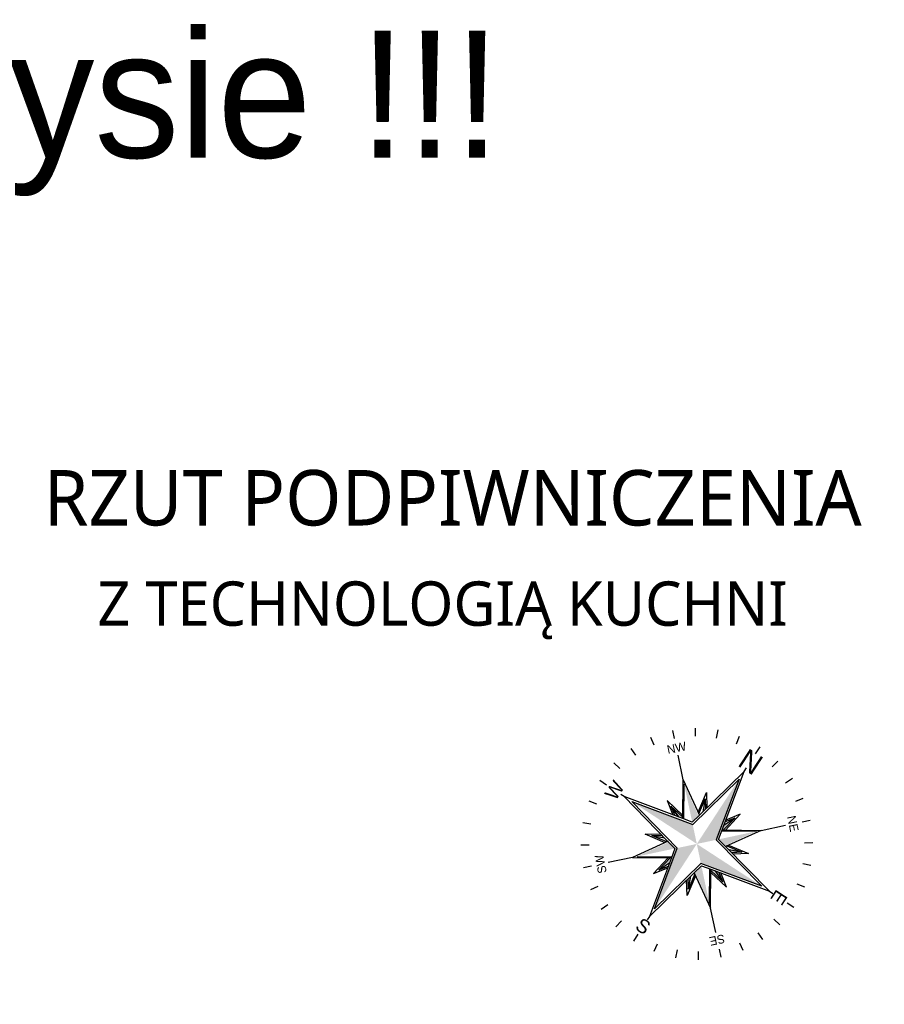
# Model space of a CAD drawing. Header units: millimetres. Extents: x 31969 to 285678, y -69766 to -5517.
# Tile 33 of 37: x 146387 to 147262, y -9775 to -8779. Entities that reach past the tile are written whole.
import ezdxf
from ezdxf.enums import TextEntityAlignment as Align

# ---------------------------------------------------------------- set-up
doc = ezdxf.new("R2010")
doc.units = ezdxf.units.MM
doc.layers.add('a-biblioteka', color=251, linetype='Continuous')
doc.layers.add('a-opis 2', color=1, linetype='Continuous')
doc.layers.add('a-pomocnicza', color=42, linetype='Continuous', plot=False)
doc.styles.add('APLUS', font='txt', dxfattribs={"width": 0.6})
doc.styles.add('PRZEKRÓJ2', font='l_10646.ttf')
doc.styles.add('STYLE2', font='txt')

# ---------------------------------------------------------------- blocks, each defined once
blk = doc.blocks.new('SYMBOL N')
for p, q in [((-46, 227.7), (-49.5, 245.1)), ((0, 232.3), (0, 250)), ((45.4, 227.8), (48.8, 245.2)), ((-89.1, 214.5), (-95.9, 230.9)), ((88.7, 214.7), (95.5, 231.1)), ((-129.1, 193.2), (-138.9, 207.9)), ((0, 186.9), (0, 195.9)), ((128.6, 193.5), (138.3, 208.2)), ((-164.2, 164.3), (-176.7, 176.8)), ((0, 186.9), (-29.3, 55.1)), ((29.3, 55), (0, 186.9)), ((164.3, 164.2), (176.8, 176.7)), ((-30.4, 30.4), (0, 167)), ((0, 167), (30.4, 30.4)), ((-193.5, 128.5), (-208.2, 138.3)), ((-100, 100), (-138.1, 138.1)), ((100.1, 100), (138.2, 138.1)), ((193.2, 129.1), (207.9, 138.9)), ((-214.7, 88.7), (-231, 95.5)), ((-29.2, 55.1), (-100, 100.1)), ((-100, 100.1), (-55, 29.4)), ((-92.9, 93), (-52.7, 29.9)), ((-35.2, 58.8), (-43.2, 104.4)), ((-43.2, 104.4), (-24.3, 77.4)), ((-31.7, 56.6), (-37.9, 91.4)), ((-37.9, 91.4), (-25.2, 73.4)), ((-37.9, 91.4), (-27, 65.3)), ((-37.8, 91.5), (-27, 65.3)), ((43.4, 104.4), (24.4, 77.5)), ((38, 91.4), (25.3, 73.4)), ((38, 91.4), (27.1, 65.3)), ((38, 91.4), (27.1, 65.2)), ((29.3, 55), (100.1, 100)), ((29.8, 52.8), (93, 93)), ((31.8, 56.6), (38, 91.4)), ((35.3, 58.8), (43.4, 104.4)), ((100.1, 100), (55.1, 29.3)), ((214.5, 89.1), (230.9, 95.9)), ((-227.8, 45.4), (-245.2, 48.8)), ((-58.8, 35.3), (-104.4, 43.4)), ((-104.4, 43.4), (-77.5, 24.4)), ((-29.3, 55.1), (-34, 34)), ((34, 34), (29.3, 55)), ((58.8, 35.2), (104.4, 43.2)), ((104.4, 43.2), (77.4, 24.3)), ((227.7, 46), (245.1, 49.5)), ((-55, 29.3), (-186.9, 0)), ((-167, 0), (-30.4, 30.4)), ((-91.4, 38), (-65.3, 27.1)), ((-56.6, 31.8), (-91.4, 38)), ((-91.4, 38), (-73.4, 25.3)), ((-91.4, 38), (-65.2, 27.1)), ((-34, 34), (-55, 29.3)), ((30.4, 30.4), (167, 0)), ((55.1, 29.3), (34, 34)), ((186.9, 0), (55.1, 29.3)), ((56.6, 31.7), (91.4, 37.9)), ((91.4, 37.9), (65.3, 27)), ((91.4, 37.9), (73.4, 25.2)), ((-232.3, 0), (-250, 0)), ((-186.9, 0), (-195.8, 0)), ((-186.9, 0), (-55, -29.3)), ((-30.4, -30.4), (-167, 0)), ((167, 0), (30.4, -30.4)), ((55.1, -29.3), (186.9, 0)), ((186.9, 0), (195.9, 0)), ((232.3, 0), (250, 0)), ((-104.4, -43.4), (-77.5, -24.4)), ((-58.8, -35.3), (-104.4, -43.4)), ((-55, -29.3), (-100, -100.1)), ((-91.5, -37.8), (-65.3, -27)), ((-91.4, -38), (-73.4, -25.3)), ((-91.4, -38), (-65.3, -27.1)), ((-56.6, -31.8), (-91.4, -38)), ((-55, -29.3), (-34, -34)), ((-34, -34), (-29.3, -55.1)), ((0, -167), (-30.4, -30.4)), ((30.4, -30.4), (0, -167)), ((29.3, -55), (34, -34)), ((34, -34), (55.1, -29.3)), ((52.9, -29.8), (93.1, -92.9)), ((55.1, -29.3), (100.1, -100)), ((56.6, -31.7), (91.4, -37.9)), ((58.8, -35.2), (104.4, -43.2)), ((91.4, -37.9), (65.3, -27)), ((91.4, -37.9), (73.4, -25.2)), ((104.4, -43.2), (77.4, -24.3)), ((-227.7, -46), (-245.1, -49.5)), ((-100, -100.1), (-29.3, -55.1)), ((-93, -93), (-29.8, -52.8)), ((-35.2, -58.8), (-43.2, -104.4)), ((-31.7, -56.6), (-37.9, -91.4)), ((-29.3, -55.1), (0, -186.9)), ((0, -186.9), (29.3, -55)), ((100.1, -100), (29.4, -55)), ((31.8, -56.6), (38, -91.4)), ((35.3, -58.8), (43.4, -104.4)), ((227.9, -45.3), (245.2, -48.7)), ((-43.2, -104.4), (-24.3, -77.4)), ((-37.9, -91.4), (-27, -65.3)), ((-37.9, -91.4), (-27, -65.3)), ((-37.9, -91.4), (-25.2, -73.4)), ((43.4, -104.4), (24.4, -77.5)), ((38, -91.4), (25.3, -73.4)), ((37.9, -91.4), (27, -65.3)), ((38, -91.4), (27.1, -65.3)), ((-214.5, -89.1), (-230.9, -95.9)), ((-100, -100), (-138.1, -138.1)), ((100.1, -100), (138.2, -138.1)), ((214.8, -88.6), (231.1, -95.4)), ((-193.2, -129.1), (-207.9, -138.9)), ((193.6, -128.5), (208.3, -138.3)), ((-164.2, -164.3), (-176.7, -176.8)), ((164.3, -164.3), (176.8, -176.8)), ((0, -186.9), (0, -195.8)), ((-128.4, -193.5), (-138.2, -208.2)), ((129.1, -193.2), (138.9, -207.9)), ((-88.6, -214.7), (-95.4, -231)), ((-45.3, -227.8), (-48.7, -245.1)), ((0, -232.3), (0, -250)), ((46, -227.7), (49.5, -245.1)), ((89.1, -214.5), (95.9, -230.9))]:
    blk.add_line(p, q)
for points in [[(30.4, 30.4), (0, 167), (0, 0)], [(-33.9, 34), (-92.9, 93), (-29.7, 52.8)], [(-25.2, 73.4), (-37.8, 91.5), (-27, 65.3)], [(27.1, 65.2), (38, 91.4), (29.4, 55.1), (31.8, 56.7)], [(34, 34), (52.8, 29.8), (93, 93)], [(-30.4, 30.4), (-167, 0), (0, 0)], [(-65.2, 27.1), (-91.4, 38), (-55.1, 29.4), (-56.6, 31.8)], [(73.4, 25.2), (91.4, 37.9), (65.3, 27)], [(0, -167), (0, 0), (-30.4, -30.4)], [(30.4, -30.4), (167, 0), (0, 0)], [(-34, -34), (-93, -93), (-52.8, -29.8)], [(-73.4, -25.2), (-91.5, -37.8), (-65.3, -27)], [(93.1, -92.9), (34, -34), (29.9, -52.7)], [(65.3, -27), (91.4, -37.9), (55.1, -29.3), (56.7, -31.7)], [(-27, -65.3), (-37.9, -91.4), (-29.3, -55.1), (-31.7, -56.7)], [(25.2, -73.4), (37.9, -91.4), (27, -65.3)]]:
    blk.add_solid(points)
at = {"style": 'APLUS'}
blk.add_text('W', height=29.9, dxfattribs=at).set_placement((0, 211.8), align=Align.MIDDLE)
for s, height, rotation, p in [('SW', 18.69, 45, (-149.8, 149.8)), ('NW', 18.69, 315, (149.8, 149.8)), ('S', 29.9, 270, (-211.8, 0)), ('N', 44.9, 270, (211.8, -0.7)), ('SE', 18.69, 135, (-149.8, -149.8)), ('NE', 18.69, 225, (149.8, -149.8)), ('E', 29.9, 180, (0, -211.8))]:
    blk.add_text(s, height=height, rotation=rotation, dxfattribs=at).set_placement(p, align=Align.MIDDLE)

msp = doc.modelspace()

# ---------------------------------------------------------------- block references
at = {"layer": 'a-biblioteka', "xscale": 0.4689920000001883, "yscale": 0.4689920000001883, "zscale": 0.4689920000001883, "rotation": 56.9038412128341}
msp.add_blockref('SYMBOL N', (147072.13, -9612.59), dxfattribs=at)

# ---------------------------------------------------------------- texts
at = {"layer": 'a-opis 2', "ltscale": 2, "style": 'PRZEKRÓJ2'}
for s, height, p in [('RZUT PODPIWNICZENIA', 56.0756, (146411.43, -9290.44)), ('Z TECHNOLOGIĄ KUCHNI', 44.8605, (146465.87, -9391.86))]:
    msp.add_text(s, height=height, dxfattribs=at).set_placement(p)
at = {"layer": 'a-pomocnicza', "ltscale": 2, "style": 'STYLE2'}
msp.add_text('blender w kosztorysie !!!', height=128.5956, dxfattribs=at).set_placement((145029.27, -8918.36))

doc.saveas('drawing.dxf')
